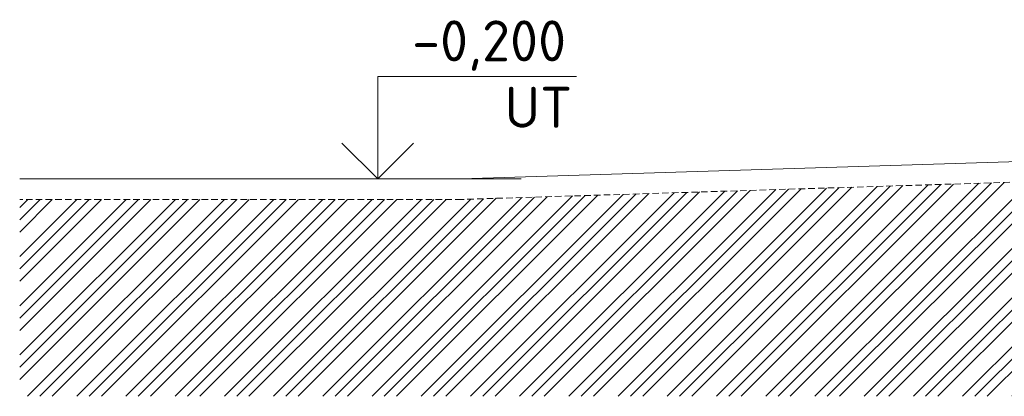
# Model space of a CAD drawing. Header units: millimetres. Extents: x -746391 to 410178, y -169697 to 100555.
# Tile 1 of 179: x -164562 to -154942, y -60163 to -56480. Entities that reach past the tile are written whole.
import ezdxf
from ezdxf.enums import TextEntityAlignment as Align

# ---------------------------------------------------------------- set-up
doc = ezdxf.new("R2010")
doc.units = ezdxf.units.MM
doc.linetypes.add('HIDDEN', pattern=[9.525, 6.35, -3.175])
doc.layers.get('0').update_dxf_attribs({"color": 9})
for name, color, linetype, lineweight in [('A99_N_koty-200-vysk', 9, 'Continuous', 9), ('A99_S_kce-rez-sil', 9, 'Continuous', 15), ('A99_S_sraf', 9, 'Continuous', 9)]:
    doc.layers.add(name, color=color, linetype=linetype, lineweight=lineweight)
doc.styles.add('A99_kota', font='isocpeur.ttf', dxfattribs={"height": 2})

# ---------------------------------------------------------------- blocks, each defined once
blk = doc.blocks.new('*U21')
at = {"color": 0, "linetype": 'ByBlock', "lineweight": -2}
blk.add_line((-3, 0), (7, 0), dxfattribs=at)
for points in [[(0, 0), (0, 5), (0, 5), (9.7, 5)], [(-1.75, 1.75), (0, 0), (1.75, 1.75)]]:
    blk.add_lwpolyline(points, dxfattribs=at)
at = {"color": 0, "linetype": 'ByBlock', "lineweight": -2, "style": 'A99_kota'}
for tag, p in [('VYSKA', (9.2, 7.75)), ('POPIS', (9.2, 4.5))]:
    blk.add_attdef(tag, text='', height=2, dxfattribs=at).set_placement(p, align=Align.TOP_RIGHT)

msp = doc.modelspace()

# ---------------------------------------------------------------- hatches: boundary and pattern name
at = {"layer": 'A99_S_sraf', "linetype": 'Continuous', "lineweight": 0}
h = msp.add_hatch(dxfattribs=at)
h.set_pattern_fill('ZEM_PUVODNI', color=256, scale=85, angle=180)
h.set_pattern_definition([(225, (-159598.3, -13202.5), (240.4163, -240.4163), []), (225, (-159718.5, -13202.5), (240.4163, -240.4163), []), (225, (-159838.72, -13202.5), (240.4163, -240.4163), [])])
h.paths.add_polyline_path([(-153848.3, -58037.6), (-160245.2, -58237.5), (-164562.1, -58237.5), (-164562.1, -60162.5), (-4485.8, -60162.5), (-4485.8, -58037.5)])

# ---------------------------------------------------------------- linework, layer by layer
at = {"layer": 'A99_S_kce-rez-sil', "linetype": 'Continuous'}
msp.add_lwpolyline([(-153848.3, -57837.5), (-160248.3, -58037.5), (-164562.1, -58037.5)], dxfattribs=at)
at = {"layer": 'A99_S_kce-rez-sil', "color": 7, "linetype": 'HIDDEN', "lineweight": 5, "ltscale": 10}
msp.add_lwpolyline([(-153842.1, -58037.4), (-160245.2, -58237.5), (-164562.1, -58237.5)], dxfattribs=at)

# ---------------------------------------------------------------- block references
at = {"layer": 'A99_N_koty-200-vysk', "lineweight": 5}
ref = msp.add_blockref('*U21', (-161063.3, -58037.5), dxfattribs=dict(at, xscale=200, yscale=200, zscale=200))
ref.add_attrib('VYSKA', '-0,200', dxfattribs={"layer": '0', "color": 0, "linetype": 'ByBlock', "lineweight": -2, "height": 400, "style": 'A99_kota'}).set_placement((-159223.3, -56487.5), align=Align.TOP_RIGHT)
ref.add_attrib('POPIS_001', 'UT', (-159823.3, -57537.5), dxfattribs={"layer": '0', "color": 0, "linetype": 'ByBlock', "lineweight": -2, "height": 400, "style": 'A99_kota'})

doc.saveas('drawing.dxf')
